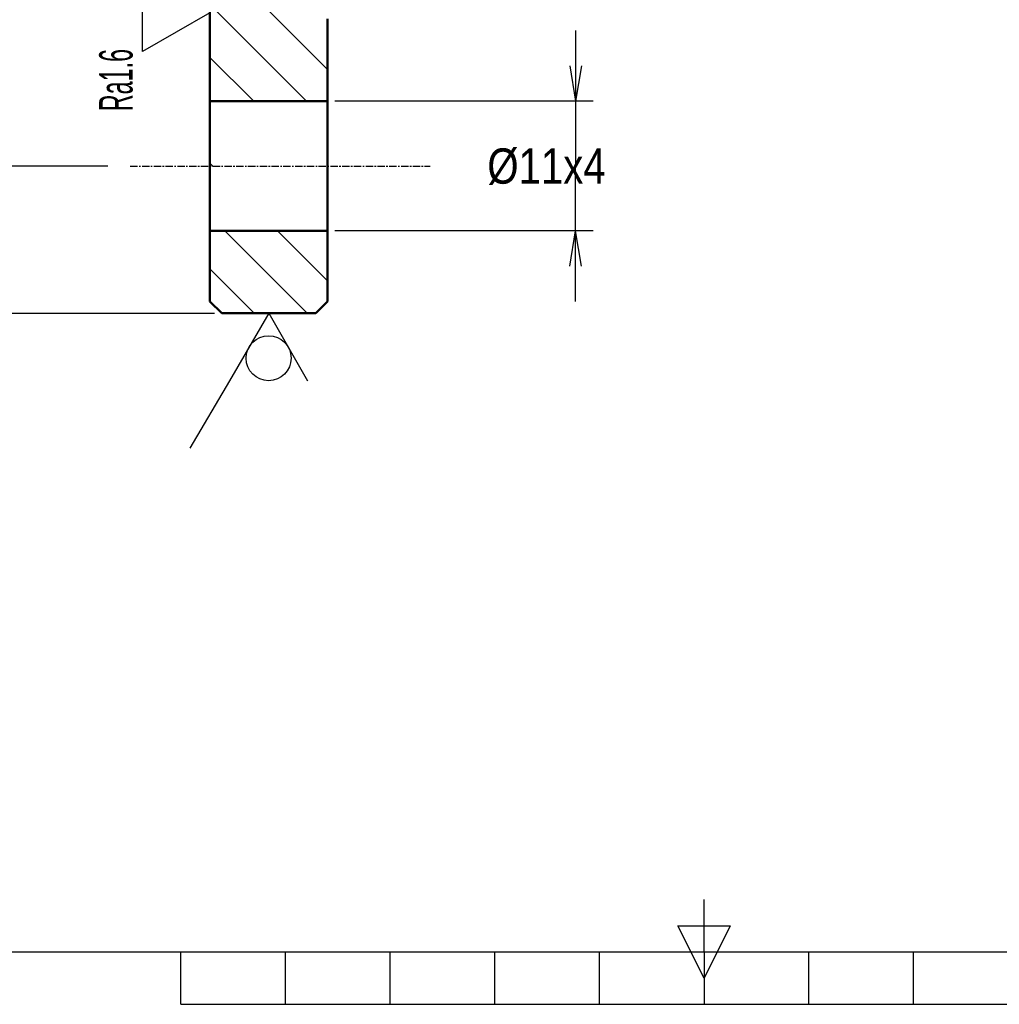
# Model space of a CAD drawing. Header units: millimetres. Extents: x 2085 to 2458, y 953 to 1217.
# Tile 2 of 4: x 2213 to 2296, y 957 to 1041. Entities that reach past the tile are written whole.
import ezdxf
from ezdxf.enums import TextEntityAlignment as Align

# ---------------------------------------------------------------- set-up
doc = ezdxf.new("R2010")
doc.units = ezdxf.units.MM
doc.linetypes.add('CENTER', pattern=[1, 0.625, -0.125, 0.125, -0.125])
doc.linetypes.add('Continuous2', pattern=[0])
for name, color, linetype in [('FRAME 050', 1, 'Continuous'), ('FRAME 070', 1, 'Continuous'), ('mitta', 1, 'Continuous'), ('muoto_ohut', 1, 'Continuous')]:
    doc.layers.add(name, color=color, linetype=linetype)
doc.styles.add('MCArial', font='Arial.TTF')
doc.styles.add('MCOLF SimpleSansCJK OC', font='OLF SimpleSansCJK OC.TTF')

msp = doc.modelspace()

# ---------------------------------------------------------------- linework, layer by layer
at = {"color": 18, "linetype": 'Continuous2', "lineweight": 50, "true_color": 0x000000}
for p, q in [((2229.26, 1066.063), (2229.26, 1017.063)), ((2239.26, 1041.063), (2239.26, 1017.063)), ((2230.26, 1016.063), (2229.26, 1017.063)), ((2239.26, 1017.063), (2238.26, 1016.063)), ((2238.26, 1016.063), (2230.26, 1016.063))]:
    msp.add_line(p, q, dxfattribs=at)
at = {"color": 5, "linetype": 'Continuous2', "lineweight": -3, "true_color": 0x0000ff}
for p, q in [((2260.32, 1040.063), (2260.32, 1034.063)), ((2260.32, 1040.063), (2260.32, 1028.563)), ((2259.82, 1037.063), (2260.32, 1034.063)), ((2259.82, 1037.063), (2260.32, 1034.063)), ((2259.82, 1037.063), (2260.32, 1034.063)), ((2259.82, 1037.063), (2260.32, 1034.063)), ((2260.819, 1037.063), (2260.32, 1034.063)), ((2260.819, 1037.063), (2260.32, 1034.063)), ((2260.819, 1037.063), (2260.32, 1034.063)), ((2260.819, 1037.063), (2260.32, 1034.063)), ((2261.82, 1034.063), (2239.86, 1034.063)), ((2260.32, 1017.063), (2260.32, 1028.563)), ((2261.82, 1023.063), (2239.86, 1023.063)), ((2259.82, 1020.063), (2260.32, 1023.063)), ((2259.82, 1020.063), (2260.32, 1023.063)), ((2259.82, 1020.063), (2260.32, 1023.063)), ((2259.82, 1020.063), (2260.32, 1023.063)), ((2260.819, 1020.063), (2260.32, 1023.063)), ((2260.32, 1017.063), (2260.32, 1023.063)), ((2260.819, 1020.063), (2260.32, 1023.063)), ((2260.819, 1020.063), (2260.32, 1023.063)), ((2260.819, 1020.063), (2260.32, 1023.063))]:
    msp.add_line(p, q, dxfattribs=at)
at = {"layer": 'FRAME 050', "color": 6, "linetype": 'Continuous2', "lineweight": -3, "true_color": 0xff00ff}
for p, q in [((2271.233, 961.8), (2271.233, 966.245)), ((2269.01, 964.022), (2273.456, 964.022)), ((2271.233, 959.577), (2269.01, 964.022)), ((2273.456, 964.022), (2271.233, 959.577)), ((2226.78, 957.354), (2226.78, 961.8)), ((2235.671, 957.354), (2235.671, 961.8)), ((2244.561, 957.354), (2244.561, 961.8)), ((2253.452, 957.354), (2253.452, 961.8)), ((2262.342, 957.354), (2262.342, 961.8)), ((2271.233, 961.8), (2271.233, 957.354)), ((2280.123, 957.354), (2280.123, 961.8)), ((2289.014, 957.354), (2289.014, 961.8)), ((2226.78, 957.354), (2315.686, 957.354))]:
    msp.add_line(p, q, dxfattribs=at)
at = {"layer": 'FRAME 070', "color": 174, "linetype": 'Continuous2', "lineweight": -3, "true_color": 0x000099}
msp.add_line((2093.422, 961.8), (2449.044, 961.8), dxfattribs=at)
at = {"layer": 'mitta', "color": 5, "linetype": 'Continuous2', "lineweight": -3, "true_color": 0x0000ff}
for p, q in [((2223.523, 1038.283), (2223.523, 1044.911)), ((2229.26, 1041.563), (2223.523, 1038.283)), ((2220.58, 1028.563), (2210.034, 1028.563)), ((2203.843, 1016.063), (2229.635, 1016.063)), ((2234.26, 1016.063), (2230.912, 1010.327)), ((2234.26, 1016.063), (2237.54, 1010.327)), ((2230.912, 1010.327), (2227.563, 1004.59))]:
    msp.add_line(p, q, dxfattribs=at)
at = {"layer": 'mitta', "color": 250, "linetype": 'Continuous2', "lineweight": 50, "true_color": 0x404040}
for p, q in [((2239.26, 1034.063), (2229.26, 1034.063)), ((2239.26, 1023.063), (2229.26, 1023.063))]:
    msp.add_line(p, q, dxfattribs=at)
at = {"layer": 'mitta', "color": 1, "linetype": 'CENTER', "lineweight": -3, "true_color": 0xff0000}
msp.add_line((2222.492, 1028.563), (2247.953, 1028.563), dxfattribs=at)
at = {"layer": 'mitta', "color": 5, "linetype": 'Continuous2', "lineweight": -3, "true_color": 0x0000ff}
msp.add_circle((2234.243, 1012.239), 1.913, dxfattribs=at)
at = {"layer": 'muoto_ohut', "color": 18, "linetype": 'Continuous2', "lineweight": -3, "true_color": 0x000000}
for p, q in [((2239.26, 1036.767), (2229.26, 1046.767)), ((2229.26, 1042.277), (2237.474, 1034.063)), ((2232.983, 1034.063), (2229.26, 1037.787)), ((2229.26, 1028.807), (2229.503, 1028.563)), ((2230.513, 1023.063), (2237.513, 1016.063)), ((2239.26, 1018.807), (2235.003, 1023.063)), ((2233.023, 1016.063), (2229.26, 1019.826))]:
    msp.add_line(p, q, dxfattribs=at)

# ---------------------------------------------------------------- texts
at = {"color": 5, "linetype": 'Continuous2', "lineweight": -3, "true_color": 0x0000ff, "style": 'MCOLF SimpleSansCJK OC', "width": 0.85}
msp.add_text('Ø11x4', height=3, dxfattribs=at).set_placement((2257.849, 1028.563), align=Align.MIDDLE_CENTER)
at = {"layer": 'mitta', "color": 5, "linetype": 'Continuous2', "lineweight": -3, "true_color": 0x0000ff, "style": 'MCArial', "width": 0.5}
msp.add_text('Ra1.6', height=2.8394, rotation=90, dxfattribs=at).set_placement((2219.851, 1033.218), align=Align.TOP_LEFT)

doc.saveas('drawing.dxf')
